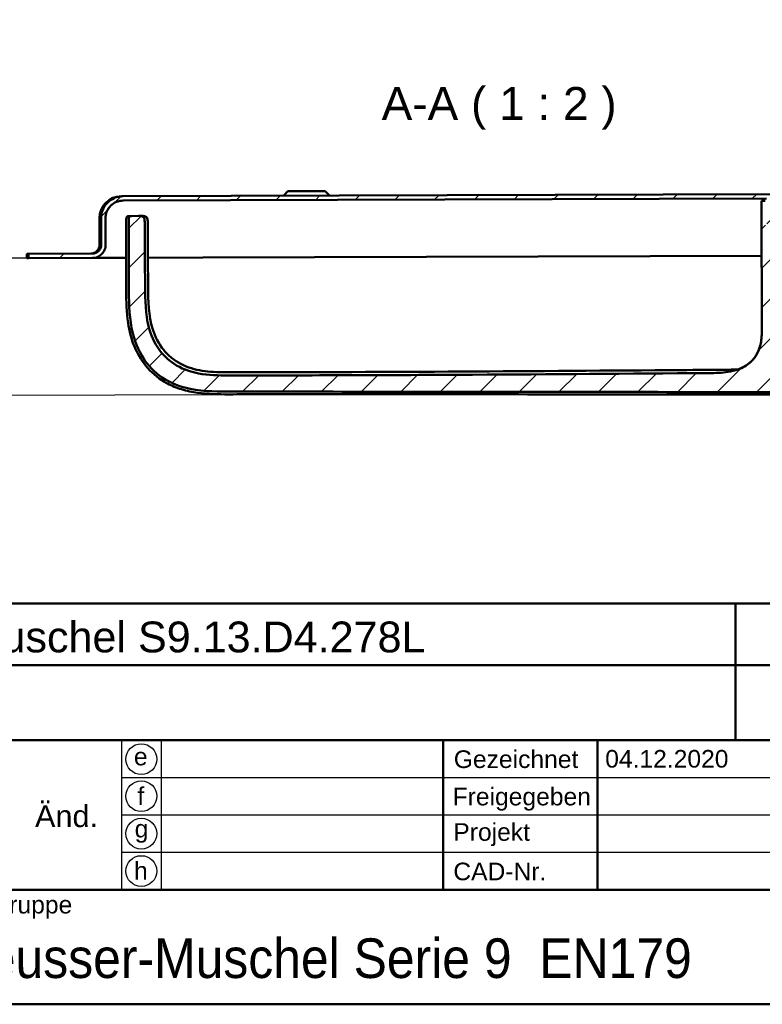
# Model space of a CAD drawing. Header units: millimetres. Extents: x 20 to 833, y 20 to 574.
# Tile 11 of 23: x 540 to 708, y 20 to 244. Entities that reach past the tile are written whole.
import ezdxf
from ezdxf.enums import TextEntityAlignment as Align

# ---------------------------------------------------------------- set-up
doc = ezdxf.new("R2010")
doc.units = ezdxf.units.MM
doc.header["$LTSCALE"] = 2
for name, color, linetype, lineweight in [('Bemaßungen(DIN)', 7, 'Continuous', 25), ('Sichtbare Kanten(DIN)', 7, 'Continuous', 50), ('Skizziergeometrie(DIN)', 7, 'Continuous', 50), ('Skizzierlinie(DIN)', 7, 'Continuous', 25), ('Symbole(DIN)', 7, 'Continuous', 25)]:
    doc.layers.add(name, color=color, linetype=linetype, lineweight=lineweight)
doc.layers.add('Schraffur', color=179, linetype='Continuous', lineweight=9, true_color=0x1e1e47)
doc.styles.add('Aktuell-DIN', font='arial.ttf')
doc.styles.add('Aktuell-DINGroßer Text', font='arial.ttf')
doc.styles.add('STANDARD-DIN~0', font='arial.ttf')
doc.styles.add('Textstil10', font='arial.ttf')
doc.styles.add('Textstil41', font='arial.ttf', dxfattribs={"width": 0.8})
doc.styles.add('Textstil83', font='arial.ttf', dxfattribs={"width": 0.8})
doc.dimstyles.new('CAD-LAN', dxfattribs={"dimscale": 2, "dimtxt": 3.5, "dimasz": 2.5, "dimexe": 3.175, "dimexo": 0, "dimgap": 0.8, "dimtad": 1, "dimrnd": 1e-08, "dimtxsty": 'STANDARD-DIN~0', "dimcen": 0.09, "dimdle": 10, "dimclrd": 250, "dimclre": 250, "dimclrt": 250, "dimadec": 0, "dimazin": 2, "dimtfac": 1, "dimtmove": 0, "dimatfit": 3, "dimfxl": 1, "dimtolj": 1, "dimtzin": 0, "dimlwd": 25, "dimlwe": 25, "dimarcsym": 0})

# ---------------------------------------------------------------- blocks, each defined once
blk = doc.blocks.new('Ränder Standardrahmen')
at = {"layer": 'Skizziergeometrie(DIN)', "flags": 128}
blk.add_lwpolyline([(10, 10), (10, 287), (410, 287), (410, 10), (10, 10)], dxfattribs=at)
blk = doc.blocks.new('Schriftfelder Heusser')
at = {"layer": 'Skizziergeometrie(DIN)'}
for p, q in [((101, 236.92), (291, 236.92)), ((232, 229.92), (232, 236.92)), ((101, 229.92), (291, 229.92)), ((232, 229.92), (232, 221.42)), ((101, 221.42), (291, 221.42)), ((198.85, 221.42), (198.85, 204.42)), ((216.35, 221.42), (216.35, 204.42)), ((101, 204.42), (291, 204.42)), ((291, 191.42), (101, 191.42))]:
    blk.add_line(p, q, dxfattribs=at)
at = {"layer": 'Skizzierlinie(DIN)'}
for p, q in [((162.35, 221.42), (162.35, 204.42)), ((166.85, 221.42), (166.85, 204.42)), ((162.35, 217.17), (278, 217.17)), ((162.35, 212.92), (278, 212.92)), ((162.35, 208.67), (278, 208.67))]:
    blk.add_line(p, q, dxfattribs=at)
for centre in [(164.6, 219.25), (164.6, 215.04), (164.6, 210.79), (164.6, 206.54)]:
    blk.add_circle(centre, 1.75, dxfattribs=at)
at = {"layer": 'Symbole(DIN)', "color": 179, "true_color": 0x262659, "char_height": 2, "style": 'Aktuell-DIN'}
for s, insert, attachment_point in [('\\fArial|b0|i0;Gezeichnet', (200.05, 219.23), 4), ('\\fArial|b0|i0;e', (164.54, 219.53), 5), ('\\fArial|b0|i0;f', (164.55, 215.06), 5), ('\\fArial|b0|i0;Freigegeben', (199.92, 216), 1), ('\\fArial|b0|i0;g', (164.63, 211.05), 5), ('\\fArial|b0|i0;Projekt', (200, 211.98), 1), ('\\fArial|b0|i0;h', (164.55, 206.57), 5), ('\\fArial|b0|i0;CAD-Nr.', (200, 207.5), 1), ('\\fArial|b0|i0;\\H2.0000;Baugruppe', (143.1, 203.73), 1)]:
    blk.add_mtext(s, dxfattribs=dict(at, insert=insert, attachment_point=attachment_point))
at = {"layer": 'Symbole(DIN)', "color": 179, "true_color": 0x262659, "insert": (156.12, 212.76), "char_height": 2.489, "width": 12.3494, "attachment_point": 5, "style": 'Aktuell-DIN'}
blk.add_mtext('Änd.', dxfattribs=at)
at = {"layer": 'Symbole(DIN)', "color": 7, "insert": (143.1, 196.62), "char_height": 4.5, "width": 90.18, "attachment_point": 4, "style": 'Aktuell-DIN'}
blk.add_mtext('\\fArial|b0|i0;\\W0.90;\\H4.5000;Heusser-Muschel Serie 9  EN179', dxfattribs=at)
at = {"layer": 'Symbole(DIN)', "color": 179, "true_color": 0x262659, "style": 'Textstil10'}
blk.add_attdef('ERSTELLUNGSDATUM_001', (217.23, 218.29), '', height=2, dxfattribs=at)
at = {"layer": 'Symbole(DIN)', "color": 179, "true_color": 0x262659}
for tag, height, style, p in [('AUTOR', 2.49, 'Aktuell-DIN', (240.03, 219.26)), ('KONTROLLDATUM', 2, 'Textstil10', (217.42, 215.04)), ('KONTROLLIERT_VON', 2, 'Textstil10', (239.98, 215.05))]:
    blk.add_attdef(tag, text='', height=height, dxfattribs=dict(at, style=style)).set_placement(p, align=Align.MIDDLE_LEFT)
at = {"layer": 'Symbole(DIN)', "color": 7, "style": 'Textstil83', "width": 0.8}
blk.add_attdef('Anfänglicher_Ansichtsmaßstab_001', (281.57, 213.34), '', height=2.3, dxfattribs=at)
at = {"layer": 'Symbole(DIN)', "color": 179, "true_color": 0x262659, "style": 'Textstil10'}
blk.add_attdef('PROJEKT', text='', height=2, dxfattribs=at).set_placement((217.77, 209.72), align=Align.BOTTOM_LEFT)
at = {"layer": 'Symbole(DIN)', "color": 7, "style": 'Textstil41', "width": 0.8}
blk.add_attdef('STATUS', text='', height=5, dxfattribs=at).set_placement((284.53, 195.86), align=Align.MIDDLE_CENTER)
blk = doc.blocks.new('*D27')
at = {"layer": 'Bemaßungen(DIN)', "color": 250, "linetype": 'Continuous', "lineweight": 25, "true_color": 0x3f3f3f, "transparency": 16777216}
for p, q in [((541.61, 189.41), (389.02, 188.91)), ((395.46, 162.77), (395.39, 183.93)), ((587.82, 158.39), (389.12, 157.75))]:
    blk.add_line(p, q, dxfattribs=at)
at = {"layer": 'Bemaßungen(DIN)', "color": 250, "linetype": 'Continuous', "true_color": 0x3f3f3f, "transparency": 16777216}
for points in [[(396.22, 183.93), (394.56, 183.93), (395.37, 188.93)], [(396.29, 162.77), (394.62, 162.77), (395.47, 157.77)]]:
    blk.add_solid(points, dxfattribs=at)
at = {"layer": 'Defpoints', "color": 0, "linetype": 'Continuous', "transparency": 16777216}
for p in [(395.37, 188.93), (541.61, 189.41), (587.82, 158.39)]:
    blk.add_point(p, dxfattribs=at)
at = {"layer": 'Bemaßungen(DIN)', "color": 250, "linetype": 'Continuous', "lineweight": 25, "true_color": 0x3f3f3f, "transparency": 16777216, "insert": (404.16, 177.91), "char_height": 7, "attachment_point": 1, "rotation": 270.1863, "style": 'STANDARD-DIN~0'}
blk.add_mtext('\\A1;31', dxfattribs=at)

msp = doc.modelspace()

# ---------------------------------------------------------------- hatches: boundary and pattern name
at = {"layer": 'Schraffur'}
h = msp.add_hatch(dxfattribs=at)
h.set_pattern_fill('ANSI31', color=256, scale=50.8, style=0)
h.set_pattern_definition([(45, (0, 0), (-4.49013, 4.49013), [])])
edge = h.paths.add_edge_path()
edge.add_line((556.109, 190.453), (541.609, 190.405))
edge.add_line((541.609, 190.405), (541.612, 189.405))
edge.add_line((541.612, 189.405), (556.112, 189.453))
edge.add_spline(control_points=[(556.112, 189.453), (556.321, 189.453), (556.528, 189.475), (556.93, 189.561), (557.123, 189.623), (557.67, 189.864), (557.996, 190.093), (558.534, 190.655), (558.745, 190.98), (559.032, 191.695), (559.104, 192.075), (559.102, 192.462)], knot_values=[-0.4735843, -0.4735843, -0.4735843, -0.4735843, -0.4108835, -0.4108835, -0.3500807, -0.3500807, -0.2314318, -0.2314318, -0.1160751, -0.1160751, 0, 0, 0, 0], degree=3, periodic=0)
edge.add_line((559.102, 192.462), (559.083, 198.462))
edge.add_spline(control_points=[(559.083, 198.462), (559.082, 198.74), (559.109, 199.017), (559.22, 199.554), (559.302, 199.812), (559.617, 200.542), (559.92, 200.98), (560.664, 201.702), (561.097, 201.986), (562.047, 202.374), (562.554, 202.474), (563.07, 202.475)], knot_values=[-0.6314459, -0.6314459, -0.6314459, -0.6314459, -0.5478467, -0.5478467, -0.466778, -0.466778, -0.3085796, -0.3085796, -0.1547692, -0.1547692, 0, 0, 0, 0], degree=3, periodic=0)
edge.add_line((563.07, 202.475), (709.083, 202.95))
edge.add_line((709.083, 202.95), (709.104, 196.55))
edge.add_line((709.104, 196.55), (709.305, 196.351))
edge.add_line((709.305, 196.351), (711.408, 196.358))
edge.add_line((711.408, 196.358), (711.507, 196.458))
edge.add_line((711.507, 196.458), (711.506, 196.958))
edge.add_line((711.506, 196.958), (711.806, 196.959))
edge.add_line((711.806, 196.959), (711.607, 196.758))
edge.add_line((711.607, 196.758), (711.609, 196.158))
edge.add_line((711.609, 196.158), (711.81, 195.959))
edge.add_line((711.81, 195.959), (709.106, 195.95))
edge.add_line((709.106, 195.95), (708.805, 196.249))
edge.add_line((708.805, 196.249), (708.784, 202.449))
edge.add_line((708.784, 202.449), (707.94, 202.446))
edge.add_line((707.94, 202.446), (707.949, 199.946))
edge.add_line((707.949, 199.946), (708.031, 174.527))
edge.add_spline(control_points=[(708.031, 174.527), (708.035, 173.399), (708.039, 172.279), (707.805, 170.176), (707.592, 169.206), (706.823, 167.428), (706.311, 166.665), (704.898, 165.267), (704.007, 164.714), (701.642, 163.747), (700.153, 163.516), (697.667, 163.333), (696.564, 163.325), (695.471, 163.317)], knot_values=[-1.9232316, -1.9232316, -1.9232316, -1.9232316, -1.6086169, -1.6086169, -1.3229899, -1.3229899, -1.0561709, -1.0561709, -0.7545997, -0.7545997, -0.3275797, -0.3275797, 0, 0, 0, 0], degree=3, periodic=0)
edge.add_spline(control_points=[(695.471, 163.317), (677.754, 163.181), (660.036, 163.05), (623.838, 162.85), (605.358, 162.785), (586.878, 162.79)], knot_values=[-10.8594711, -10.8594711, -10.8594711, -10.8594711, -5.544021, -5.544021, 0, 0, 0, 0], degree=3, periodic=0)
edge.add_spline(control_points=[(586.878, 162.79), (584.739, 162.791), (582.484, 162.793), (578.718, 163.519), (576.945, 164.038), (573.72, 165.948), (572.45, 167.076), (570.054, 170.239), (569.328, 172.15), (568.109, 176.768), (568.085, 179.92), (568.062, 183.029)], knot_values=[-2.9244549, -2.9244549, -2.9244549, -2.9244549, -2.2361051, -2.2361051, -1.7941334, -1.7941334, -1.4225278, -1.4225278, -0.9327964, -0.9327964, 0, 0, 0, 0], degree=3, periodic=0)
edge.add_spline(control_points=[(568.062, 183.029), (568.058, 183.612), (568.017, 189.09), (567.987, 193.534), (567.974, 195.636), (567.966, 197.577)], knot_values=[-1.4696994, -1.4696994, -1.4696994, -1.4696994, -0.5873678, -0.5873678, -0.005947, -0.005947, -0.005947, -0.005947], degree=3, periodic=0)
edge.add_spline(control_points=[(567.966, 197.577), (567.965, 197.831), (567.965, 198.092), (567.874, 198.423), (567.833, 198.52), (567.716, 198.689), (567.646, 198.757), (567.457, 198.879), (567.337, 198.92), (567.005, 198.988), (566.775, 198.987), (566.551, 198.987)], knot_values=[-0.2455483, -0.2455483, -0.2455483, -0.2455483, -0.1709737, -0.1709737, -0.1378331, -0.1378331, -0.1065433, -0.1065433, -0.0671468, -0.0671468, 0, 0, 0, 0], degree=3, periodic=0)
edge.add_line((566.551, 198.987), (564.961, 198.981))
edge.add_spline(control_points=[(564.961, 198.981), (564.856, 198.981), (564.747, 198.981), (564.615, 198.943), (564.577, 198.926), (564.512, 198.88), (564.486, 198.853), (564.439, 198.778), (564.423, 198.73), (564.397, 198.598), (564.397, 198.505), (564.397, 198.414)], knot_values=[-0.0997529, -0.0997529, -0.0997529, -0.0997529, -0.0687237, -0.0687237, -0.0556336, -0.0556336, -0.0432168, -0.0432168, -0.0273738, -0.0273738, -0.0000528, -0.0000528, -0.0000528, -0.0000528], degree=3, periodic=0)
edge.add_spline(control_points=[(564.397, 198.414), (564.404, 196.279), (564.406, 194.244), (564.406, 189.304), (564.402, 185.088), (564.399, 182.988)], knot_values=[-1.0713477, -1.0713477, -1.0713477, -1.0713477, -0.629927, -0.629927, 0, 0, 0, 0], degree=3, periodic=0)
edge.add_spline(control_points=[(564.399, 182.988), (564.396, 179.93), (564.392, 176.761), (565.373, 171.684), (566.036, 169.456), (568.315, 165.578), (569.621, 164.071), (573.234, 161.291), (575.339, 160.478), (580.311, 159.133), (583.636, 159.129), (586.805, 159.126)], knot_values=[-3.1186957, -3.1186957, -3.1186957, -3.1186957, -2.3277617, -2.3277617, -1.841947, -1.841947, -1.4493564, -1.4493564, -0.9509643, -0.9509643, -0.0000032, -0.0000032, -0.0000032, -0.0000032], degree=3, periodic=0)
edge.add_line((586.805, 159.126), (714.281, 158.993))
edge.add_spline(control_points=[(714.281, 158.993), (715.454, 158.992), (717.196, 158.99), (720.153, 159.08), (721.609, 159.169), (723.068, 159.341)], knot_values=[-0.885063, -0.885063, -0.885063, -0.885063, -0.4408392, -0.4408392, 0, 0, 0, 0], degree=3, periodic=0)
edge.add_spline(control_points=[(723.068, 159.341), (723.895, 159.438), (724.719, 159.562), (726.355, 159.873), (727.167, 160.06), (727.969, 160.286)], knot_values=[-0.4996961, -0.4996961, -0.4996961, -0.4996961, -0.2499062, -0.2499062, 0, 0, 0, 0], degree=3, periodic=0)
edge.add_spline(control_points=[(727.969, 160.286), (728.78, 160.514), (729.589, 160.783), (731.263, 161.402), (732.143, 161.765), (733.005, 162.148)], knot_values=[-0.5353857, -0.5353857, -0.5353857, -0.5353857, -0.282791, -0.282791, -0.0000003, -0.0000003, -0.0000003, -0.0000003], degree=3, periodic=0)
edge.add_spline(control_points=[(733.005, 162.148), (733.934, 162.561), (734.44, 162.815), (736.192, 163.727), (737.066, 164.188), (737.779, 164.474)], knot_values=[-0.5027541, -0.5027541, -0.5027541, -0.5027541, -0.2304474, -0.2304474, -0.0000131, -0.0000131, -0.0000131, -0.0000131], degree=3, periodic=0)
edge.add_spline(control_points=[(737.779, 164.474), (737.872, 164.511), (737.963, 164.545), (738.079, 164.621), (738.115, 164.652), (738.177, 164.733), (738.197, 164.779), (738.235, 164.923), (738.235, 165.027), (738.235, 165.131)], knot_values=[-0.093525, -0.093525, -0.093525, -0.093525, -0.0642688, -0.0642688, -0.0483677, -0.0483677, -0.0312526, -0.0312526, 0, 0, 0, 0], degree=3, periodic=0)
edge.add_line((738.235, 165.131), (738.17, 185.179))
edge.add_spline(control_points=[(738.17, 185.179), (737.589, 185.768), (737.183, 186.189)], knot_values=[0.0003788, 0.0003788, 0.0003788, 0.1416682, 0.1416682, 0.1416682], weights=[1.0000811, 1.0151592, 1], degree=2, periodic=0)
edge.add_line((737.183, 186.189), (727.675, 186.149))
edge.add_line((727.675, 186.149), (727.724, 170.81))
edge.add_line((727.724, 170.81), (718.624, 170.781))
edge.add_line((718.624, 170.781), (718.511, 205.781))
edge.add_line((718.511, 205.781), (715.587, 205.771))
edge.add_spline(control_points=[(715.587, 205.771), (715.345, 205.529), (715.087, 205.27)], knot_values=[0, 0, 0, 0.0708386, 0.0708386, 0.0708386], weights=[1, 1.0005245, 1], degree=2, periodic=0)
edge.add_line((715.087, 205.27), (715.089, 204.67))
edge.add_line((715.089, 204.67), (715.993, 204.672))
edge.add_line((715.993, 204.672), (715.995, 203.873))
edge.add_line((715.995, 203.873), (714.072, 203.866))
edge.add_line((714.072, 203.866), (714.075, 202.966))
edge.add_line((714.075, 202.966), (711.086, 202.957))
edge.add_line((711.086, 202.957), (711.088, 202.157))
edge.add_line((711.088, 202.157), (710.588, 202.155))
edge.add_line((710.588, 202.155), (710.577, 205.455))
edge.add_line((710.577, 205.455), (710.076, 205.453))
edge.add_line((710.076, 205.453), (710.081, 203.953))
edge.add_line((710.081, 203.953), (563.067, 203.475))
edge.add_spline(control_points=[(563.067, 203.475), (562.719, 203.474), (562.373, 203.437), (561.703, 203.294), (561.382, 203.191), (560.471, 202.79), (559.926, 202.408), (559.029, 201.472), (558.679, 200.929), (558.201, 199.738), (558.081, 199.104), (558.083, 198.459)], knot_values=[-0.7893072, -0.7893072, -0.7893072, -0.7893072, -0.6848059, -0.6848059, -0.5834678, -0.5834678, -0.3857197, -0.3857197, -0.1934585, -0.1934585, 0, 0, 0, 0], degree=3, periodic=0)
edge.add_line((558.083, 198.459), (558.102, 192.459))
edge.add_spline(control_points=[(558.102, 192.459), (558.103, 192.32), (558.089, 192.181), (558.034, 191.913), (557.993, 191.784), (557.835, 191.419), (557.684, 191.2), (557.311, 190.839), (557.095, 190.697), (556.62, 190.503), (556.367, 190.453), (556.109, 190.453)], knot_values=[-0.315723, -0.315723, -0.315723, -0.315723, -0.2739234, -0.2739234, -0.233389, -0.233389, -0.1542898, -0.1542898, -0.0773846, -0.0773846, -0.0000019, -0.0000019, -0.0000019, -0.0000019], degree=3, periodic=0)
h.paths.add_polyline_path([(713.794, 201.965), (713.594, 201.765), (713.61, 196.965), (713.359, 196.964), (713.559, 197.165), (713.544, 201.965), (713.342, 202.164), (714.094, 202.166), (714.092, 202.966), (715.095, 202.97), (715.099, 201.77), (714.897, 201.969)], flags=0)
h.paths.add_polyline_path([(714.917, 195.969), (715.117, 196.17), (715.117, 195.97)], flags=0)
edge = h.paths.add_edge_path()
edge.add_line((749.083, 199.08), (749.102, 193.08))
edge.add_spline(control_points=[(749.102, 193.08), (749.103, 192.871), (749.125, 192.664), (749.211, 192.262), (749.273, 192.069), (749.513, 191.523), (749.742, 191.196), (750.304, 190.658), (750.63, 190.447), (751.344, 190.161), (751.725, 190.089), (752.112, 190.09)], knot_values=[-0.4735844, -0.4735844, -0.4735844, -0.4735844, -0.410885, -0.410885, -0.3500835, -0.3500835, -0.2314347, -0.2314347, -0.1160769, -0.1160769, 0, 0, 0, 0], degree=3, periodic=0)
edge.add_line((752.112, 190.09), (755.612, 190.101))
edge.add_line((755.612, 190.101), (755.609, 191.071))
edge.add_line((755.609, 191.071), (754.609, 191.068))
edge.add_line((754.609, 191.068), (754.609, 191.098))
edge.add_line((754.609, 191.098), (752.109, 191.09))
edge.add_spline(control_points=[(752.109, 191.09), (751.97, 191.089), (751.831, 191.103), (751.563, 191.159), (751.434, 191.199), (751.069, 191.357), (750.85, 191.509), (750.489, 191.881), (750.347, 192.097), (750.153, 192.572), (750.103, 192.825), (750.102, 193.083)], knot_values=[-0.315715, -0.315715, -0.315715, -0.315715, -0.2739223, -0.2739223, -0.2333871, -0.2333871, -0.1542879, -0.1542879, -0.0773834, -0.0773834, 0, 0, 0, 0], degree=3, periodic=0)
edge.add_line((750.102, 193.083), (750.083, 199.083))
edge.add_spline(control_points=[(750.083, 199.083), (750.082, 199.431), (750.045, 199.777), (749.902, 200.447), (749.798, 200.768), (749.398, 201.679), (749.016, 202.224), (748.079, 203.12), (747.537, 203.471), (746.346, 203.949), (745.711, 204.069), (745.067, 204.067)], knot_values=[-0.7893074, -0.7893074, -0.7893074, -0.7893074, -0.6848084, -0.6848084, -0.5834725, -0.5834725, -0.3857245, -0.3857245, -0.1934614, -0.1934614, 0, 0, 0, 0], degree=3, periodic=0)
edge.add_line((745.067, 204.067), (736.048, 204.038))
edge.add_line((736.048, 204.038), (736.043, 205.538))
edge.add_line((736.043, 205.538), (735.542, 205.536))
edge.add_line((735.542, 205.536), (735.553, 202.236))
edge.add_line((735.553, 202.236), (735.052, 202.234))
edge.add_line((735.052, 202.234), (735.05, 203.034))
edge.add_line((735.05, 203.034), (735.028, 203.034))
edge.add_line((735.028, 203.034), (735.025, 203.934))
edge.add_line((735.025, 203.934), (731.319, 203.922))
edge.add_line((731.319, 203.922), (731.322, 203.022))
edge.add_line((731.322, 203.022), (732.044, 203.025))
edge.add_line((732.044, 203.025), (732.046, 202.225))
edge.add_line((732.046, 202.225), (732.798, 202.227))
edge.add_line((732.798, 202.227), (732.598, 202.026))
edge.add_line((732.598, 202.026), (732.614, 197.227))
edge.add_line((732.614, 197.227), (732.815, 197.027))
edge.add_line((732.815, 197.027), (732.564, 197.026))
edge.add_line((732.564, 197.026), (732.549, 201.826))
edge.add_line((732.549, 201.826), (732.348, 202.026))
edge.add_line((732.348, 202.026), (731.244, 202.022))
edge.add_line((731.244, 202.022), (731.044, 201.821))
edge.add_line((731.044, 201.821), (731.041, 203.021))
edge.add_line((731.041, 203.021), (730.137, 203.018))
edge.add_line((730.137, 203.018), (730.132, 204.718))
edge.add_line((730.132, 204.718), (731.035, 204.721))
edge.add_line((731.035, 204.721), (731.033, 205.321))
edge.add_spline(control_points=[(731.033, 205.321), (730.773, 205.579), (730.53, 205.82)], knot_values=[0, 0, 0, 0.0708386, 0.0708386, 0.0708386], weights=[1, 1.0005245, 1], degree=2, periodic=0)
edge.add_line((730.53, 205.82), (727.611, 205.81))
edge.add_line((727.611, 205.81), (727.659, 190.872))
edge.add_line((727.659, 190.872), (737.168, 190.893))
edge.add_spline(control_points=[(737.168, 190.893), (737.571, 191.317), (738.148, 191.91)], knot_values=[0, 0, 0, 0.1412894, 0.1412894, 0.1412894], weights=[1, 1.0151592, 1.0000811], degree=2, periodic=0)
edge.add_line((738.148, 191.91), (738.121, 200.044))
edge.add_line((738.121, 200.044), (738.113, 202.544))
edge.add_line((738.113, 202.544), (737.354, 202.542))
edge.add_line((737.354, 202.542), (737.374, 196.342))
edge.add_line((737.374, 196.342), (737.075, 196.041))
edge.add_line((737.075, 196.041), (734.371, 196.032))
edge.add_line((734.371, 196.032), (734.571, 196.233))
edge.add_line((734.571, 196.233), (734.569, 196.833))
edge.add_line((734.569, 196.833), (734.368, 197.032))
edge.add_line((734.368, 197.032), (734.668, 197.033))
edge.add_line((734.668, 197.033), (734.67, 196.533))
edge.add_line((734.67, 196.533), (734.771, 196.434))
edge.add_line((734.771, 196.434), (736.873, 196.44))
edge.add_line((736.873, 196.44), (737.073, 196.641))
edge.add_line((737.073, 196.641), (737.052, 203.041))
edge.add_line((737.052, 203.041), (745.07, 203.067))
edge.add_spline(control_points=[(745.07, 203.067), (745.348, 203.068), (745.625, 203.04), (746.162, 202.929), (746.419, 202.848), (747.15, 202.533), (747.587, 202.23), (748.31, 201.485), (748.593, 201.053), (748.982, 200.103), (749.081, 199.596), (749.083, 199.08)], knot_values=[-0.6314458, -0.6314458, -0.6314458, -0.6314458, -0.5478447, -0.5478447, -0.4667743, -0.4667743, -0.3085758, -0.3085758, -0.1547668, -0.1547668, 0, 0, 0, 0], degree=3, periodic=0)
h.paths.add_polyline_path([(731.063, 196.221), (731.264, 196.022), (731.063, 196.021)], flags=0)

# ---------------------------------------------------------------- linework, layer by layer
at = {"layer": 'Sichtbare Kanten(DIN)'}
for p, q in [((562.761, 203.474), (562.688, 203.474)), ((563.067, 203.475), (562.761, 203.474)), ((710.081, 203.953), (563.067, 203.475)), ((600.427, 204.597), (599.43, 203.593)), ((600.427, 204.597), (608.927, 204.624)), ((608.927, 204.624), (609.93, 203.628)), ((563.07, 202.475), (709.083, 202.95)), ((707.94, 202.446), (707.926, 202.446)), ((707.926, 202.446), (707.926, 202.446)), ((707.934, 199.946), (707.926, 202.446)), ((708.784, 202.449), (707.94, 202.446)), ((707.94, 202.446), (707.949, 199.946)), ((566.551, 198.987), (564.961, 198.981)), ((566.551, 198.987), (567.213, 198.989)), ((707.934, 199.946), (708.016, 174.53)), ((707.949, 199.946), (708.031, 174.527)), ((557.704, 198.458), (557.703, 198.458)), ((557.722, 192.458), (557.703, 198.458)), ((558.083, 198.459), (558.102, 192.459)), ((559.102, 192.462), (559.083, 198.462)), ((557.722, 192.458), (557.724, 192.458)), ((541.226, 190.374), (541.227, 190.374)), ((541.229, 189.404), (541.226, 190.374)), ((541.227, 190.404), (541.609, 190.405)), ((541.227, 190.404), (541.227, 190.374)), ((556.109, 190.453), (541.609, 190.405)), ((541.609, 190.405), (541.612, 189.405)), ((541.231, 189.404), (541.229, 189.404)), ((541.231, 189.404), (541.612, 189.405)), ((541.612, 189.405), (556.112, 189.453)), ((563.796, 189.477), (556.112, 189.453)), ((568.668, 189.493), (568.668, 189.493)), ((581.193, 189.534), (568.7, 189.493)), ((707.966, 189.946), (581.193, 189.534))]:
    msp.add_line(p, q, dxfattribs=at)
for points, degree in [([(557.704, 198.458), (557.695, 201.219), (559.927, 203.465), (562.688, 203.474)], 3), ([(564.485, 198.98), (564.482, 198.98), (564.479, 198.98), (564.476, 198.98)], 3), ([(564.742, 198.981), (564.738, 198.982), (564.734, 198.982), (564.729, 198.982), (564.725, 198.982), (564.721, 198.982)], 5), ([(564.907, 198.981), (564.905, 198.981), (564.903, 198.981), (564.901, 198.981), (564.899, 198.981), (564.897, 198.981)], 5), ([(567.213, 198.989), (567.224, 198.989), (567.234, 198.989), (567.244, 198.989), (567.254, 198.989), (567.264, 198.989)], 5), ([(568.653, 197.575), (568.672, 192.727), (568.713, 187.879), (568.749, 183.032)], 3), ([(555.731, 190.451), (556.835, 190.455), (557.728, 191.353), (557.724, 192.458)], 3)]:
    msp.add_open_spline(points, degree=degree, dxfattribs=at)
for points, degree, knots in [([(563.067, 203.475), (562.719, 203.474), (562.373, 203.437), (561.703, 203.294), (561.382, 203.191), (560.471, 202.79), (559.926, 202.408), (559.029, 201.472), (558.679, 200.929), (558.201, 199.738), (558.081, 199.104), (558.083, 198.459)], 3, [-0.78930722, -0.78930722, -0.78930722, -0.78930722, -0.68480586, -0.68480586, -0.58346783, -0.58346783, -0.38571969, -0.38571969, -0.19345854, -0.19345854, 0, 0, 0, 0]), ([(559.083, 198.462), (559.082, 198.74), (559.109, 199.017), (559.22, 199.554), (559.302, 199.812), (559.617, 200.542), (559.92, 200.98), (560.664, 201.702), (561.097, 201.986), (562.047, 202.374), (562.554, 202.474), (563.07, 202.475)], 3, [-0.63144593, -0.63144593, -0.63144593, -0.63144593, -0.54784672, -0.54784672, -0.46677803, -0.46677803, -0.30857962, -0.30857962, -0.15476916, -0.15476916, 0, 0, 0, 0]), ([(723.016, 158.78), (718.663, 158.268), (714.255, 158.432), (702.537, 158.445), (695.201, 158.452), (665.856, 158.483), (643.848, 158.505), (612.334, 158.538), (602.828, 158.549), (588.568, 158.562), (583.756, 158.221), (577.845, 159.208), (576.633, 159.507), (574.419, 160.299), (573.399, 160.773), (570.853, 162.292), (569.41, 163.538), (567.167, 166.285), (566.296, 167.781), (564.937, 171.06), (564.477, 172.885), (563.843, 177.112), (563.793, 179.547), (563.786, 184.803), (563.795, 187.639), (563.797, 191.892), (563.796, 193.31), (563.795, 195.436), (563.795, 196.145), (563.791, 197.208), (563.788, 197.564), (563.792, 198.011), (563.793, 198.105), (563.799, 198.304), (563.805, 198.412), (563.828, 198.554), (563.838, 198.599), (563.875, 198.72), (563.91, 198.785), (563.999, 198.881), (564.051, 198.916), (564.159, 198.955), (564.206, 198.965), (564.289, 198.975), (564.322, 198.978), (564.375, 198.98), (564.394, 198.98), (564.434, 198.981), (564.455, 198.981), (564.476, 198.981)], 3, [0, 0, 0, 0, 1.3147739, 1.3147739, 3.5156063, 3.5156063, 10.1181034, 10.1181034, 12.9698393, 12.9698393, 14.3961615, 14.3961615, 14.7676533, 14.7676533, 15.1018129, 15.1018129, 15.6570445, 15.6570445, 16.1656707, 16.1656707, 16.721785, 16.721785, 17.4479637, 17.4479637, 18.2985784, 18.2985784, 18.723946, 18.723946, 18.9365756, 18.9365756, 19.042927, 19.042927, 19.071042, 19.071042, 19.1041444, 19.1041444, 19.120617, 19.120617, 19.1539755, 19.1539755, 19.184365, 19.184365, 19.2028661, 19.2028661, 19.2135734, 19.2135734, 19.2194564, 19.2194564, 19.2256215, 19.2256215, 19.2256215, 19.2256215]), ([(564.362, 198.971), (564.362, 198.971), (564.362, 198.971), (564.365, 198.971), (564.376, 198.972), (564.409, 198.976), (564.424, 198.977), (564.458, 198.979), (564.476, 198.98), (564.512, 198.982), (564.527, 198.982), (564.554, 198.983), (564.563, 198.983), (564.58, 198.983), (564.587, 198.983), (564.596, 198.983), (564.599, 198.983), (564.604, 198.983), (564.606, 198.983), (564.608, 198.983), (564.609, 198.983), (564.609, 198.983), (564.609, 198.983), (564.609, 198.983)], 3, [0.040345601, 0.040345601, 0.040345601, 0.040345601, 0.04269943, 0.04269943, 0.063068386, 0.063068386, 0.07454361, 0.07454361, 0.084121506, 0.084121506, 0.090003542, 0.090003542, 0.093090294, 0.093090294, 0.095112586, 0.095112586, 0.095972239, 0.095972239, 0.096616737, 0.096616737, 0.096677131, 0.096677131, 0.096690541, 0.096690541, 0.096690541, 0.096690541]), ([(564.961, 198.981), (564.856, 198.981), (564.747, 198.981), (564.615, 198.943), (564.577, 198.926), (564.512, 198.88), (564.486, 198.853), (564.439, 198.778), (564.423, 198.73), (564.397, 198.598), (564.397, 198.505), (564.397, 198.414)], 3, [-0.099752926, -0.099752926, -0.099752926, -0.099752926, -0.068723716, -0.068723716, -0.055633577, -0.055633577, -0.043216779, -0.043216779, -0.027373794, -0.027373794, -0.000052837, -0.000052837, -0.000052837, -0.000052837]), ([(564.513, 198.975), (564.513, 198.975), (564.514, 198.975), (564.521, 198.975), (564.53, 198.976), (564.559, 198.978), (564.579, 198.98), (564.622, 198.981), (564.639, 198.982), (564.672, 198.982), (564.684, 198.982), (564.704, 198.982), (564.713, 198.982), (564.721, 198.982)], 3, [0.042263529, 0.042263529, 0.042263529, 0.042263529, 0.050284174, 0.050284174, 0.06670231, 0.06670231, 0.08242794, 0.08242794, 0.090356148, 0.090356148, 0.094310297, 0.094310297, 0.096758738, 0.096758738, 0.096758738, 0.096758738]), ([(564.618, 198.976), (564.618, 198.976), (564.62, 198.976), (564.633, 198.977), (564.643, 198.978), (564.672, 198.979), (564.69, 198.98), (564.723, 198.981), (564.731, 198.981), (564.748, 198.981), (564.757, 198.981), (564.772, 198.981), (564.778, 198.982), (564.788, 198.982), (564.792, 198.982), (564.797, 198.982), (564.799, 198.982), (564.801, 198.982), (564.801, 198.982), (564.801, 198.982), (564.801, 198.982), (564.801, 198.982)], 3, [0.04235042, 0.04235042, 0.04235042, 0.04235042, 0.055490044, 0.055490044, 0.070629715, 0.070629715, 0.084516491, 0.084516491, 0.088400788, 0.088400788, 0.091882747, 0.091882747, 0.093730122, 0.093730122, 0.094891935, 0.094891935, 0.095382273, 0.095382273, 0.095428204, 0.095428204, 0.095448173, 0.095448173, 0.095448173, 0.095448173]), ([(564.71, 198.978), (564.71, 198.978), (564.717, 198.979), (564.746, 198.98), (564.763, 198.98), (564.799, 198.981), (564.808, 198.981), (564.823, 198.981), (564.826, 198.981), (564.834, 198.981), (564.837, 198.981), (564.844, 198.981), (564.847, 198.981), (564.852, 198.981), (564.854, 198.981), (564.856, 198.981), (564.856, 198.981), (564.856, 198.981)], 3, [0.040196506, 0.040196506, 0.040196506, 0.040196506, 0.063695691, 0.063695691, 0.081500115, 0.081500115, 0.086454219, 0.086454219, 0.087860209, 0.087860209, 0.08916634, 0.08916634, 0.090012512, 0.090012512, 0.090650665, 0.090650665, 0.090686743, 0.090686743, 0.090686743, 0.090686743]), ([(564.782, 198.98), (564.782, 198.98), (564.785, 198.98), (564.799, 198.98), (564.809, 198.98), (564.831, 198.981), (564.838, 198.981), (564.852, 198.981), (564.858, 198.981), (564.87, 198.981), (564.875, 198.981), (564.883, 198.981), (564.886, 198.981), (564.892, 198.981), (564.894, 198.981), (564.897, 198.981)], 3, [0.039924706, 0.039924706, 0.039924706, 0.039924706, 0.056953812, 0.056953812, 0.075049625, 0.075049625, 0.081810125, 0.081810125, 0.086162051, 0.086162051, 0.08835906, 0.08835906, 0.089460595, 0.089460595, 0.090144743, 0.090144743, 0.090144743, 0.090144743]), ([(564.815, 198.981), (564.811, 198.981), (564.805, 198.982), (564.8, 198.982), (564.794, 198.981), (564.788, 198.981), (564.787, 198.981)], 5, [0.902813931, 0.902813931, 0.902813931, 0.902813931, 0.902813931, 0.902813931, 0.956845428, 0.978189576, 0.978189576, 0.978189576, 0.978189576, 0.978189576, 0.978189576]), ([(564.836, 198.98), (564.836, 198.98), (564.837, 198.98), (564.846, 198.981), (564.857, 198.981), (564.89, 198.981), (564.895, 198.981), (564.906, 198.981), (564.91, 198.981), (564.915, 198.981), (564.917, 198.981), (564.919, 198.981), (564.92, 198.981), (564.923, 198.981), (564.924, 198.981), (564.925, 198.981), (564.925, 198.981), (564.926, 198.981), (564.926, 198.981), (564.926, 198.981), (564.926, 198.981), (564.926, 198.981), (564.926, 198.981), (564.926, 198.981)], 3, [0.040513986, 0.040513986, 0.040513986, 0.040513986, 0.053132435, 0.053132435, 0.081839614, 0.081839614, 0.086632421, 0.086632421, 0.088481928, 0.088481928, 0.088952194, 0.088952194, 0.089367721, 0.089367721, 0.089647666, 0.089647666, 0.089757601, 0.089757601, 0.089798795, 0.089798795, 0.08981424, 0.08981424, 0.089825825, 0.089825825, 0.089825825, 0.089825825]), ([(564.872, 198.981), (564.872, 198.981), (564.872, 198.981), (564.874, 198.981), (564.881, 198.981), (564.899, 198.981), (564.905, 198.981), (564.916, 198.981), (564.919, 198.981), (564.925, 198.981), (564.928, 198.981), (564.934, 198.981), (564.936, 198.981), (564.94, 198.981), (564.941, 198.981), (564.944, 198.981), (564.945, 198.981), (564.946, 198.981)], 3, [0.040517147, 0.040517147, 0.040517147, 0.040517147, 0.045035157, 0.045035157, 0.07075061, 0.07075061, 0.079820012, 0.079820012, 0.082981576, 0.082981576, 0.08498234, 0.08498234, 0.085992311, 0.085992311, 0.086498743, 0.086498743, 0.08681339, 0.08681339, 0.08681339, 0.08681339]), ([(564.961, 198.981), (564.96, 198.981), (564.959, 198.981), (564.957, 198.981), (564.954, 198.981), (564.95, 198.981), (564.947, 198.981), (564.946, 198.981)], 5, [0, 0, 0, 0, 0, 0, 0.08692391, 0.17391606, 0.24548359, 0.24548359, 0.24548359, 0.24548359, 0.24548359, 0.24548359]), ([(567.966, 197.577), (567.965, 197.831), (567.965, 198.092), (567.874, 198.423), (567.833, 198.52), (567.716, 198.689), (567.646, 198.757), (567.457, 198.879), (567.337, 198.92), (567.005, 198.988), (566.775, 198.987), (566.551, 198.987)], 3, [-0.24554835, -0.24554835, -0.24554835, -0.24554835, -0.17097373, -0.17097373, -0.13783306, -0.13783306, -0.10654326, -0.10654326, -0.06714677, -0.06714677, -0.00000005, -0.00000005, -0.00000005, -0.00000005]), ([(567.236, 198.989), (567.236, 198.989), (567.236, 198.989), (567.236, 198.989), (567.236, 198.989), (567.236, 198.989), (567.236, 198.989), (567.236, 198.989), (567.236, 198.989), (567.237, 198.989), (567.237, 198.989), (567.238, 198.989), (567.238, 198.989), (567.239, 198.989), (567.239, 198.989), (567.239, 198.989), (567.239, 198.989), (567.239, 198.989), (567.239, 198.989), (567.239, 198.989), (567.239, 198.989), (567.239, 198.989), (567.239, 198.989), (567.24, 198.989), (567.24, 198.989), (567.24, 198.989), (567.24, 198.989), (567.24, 198.989), (567.241, 198.989), (567.243, 198.989), (567.245, 198.989), (567.251, 198.989), (567.255, 198.989), (567.265, 198.989), (567.268, 198.989), (567.279, 198.989), (567.287, 198.989), (567.311, 198.989), (567.328, 198.989), (567.477, 198.989), (567.611, 198.987), (567.877, 198.96), (568.012, 198.934), (568.198, 198.856), (568.257, 198.823), (568.363, 198.741), (568.411, 198.692), (568.49, 198.585), (568.522, 198.525), (568.597, 198.339), (568.622, 198.205), (568.653, 197.907), (568.653, 197.741), (568.653, 197.575)], 3, [0, 0, 0, 0, 0.00001942, 0.00001942, 0.00005827, 0.00005827, 0.00013596, 0.00013596, 0.00137907, 0.00137907, 0.00263489, 0.00263489, 0.0027936, 0.0027936, 0.00283297, 0.00283297, 0.00285257, 0.00285257, 0.00287228, 0.00287228, 0.00289194, 0.00289194, 0.00291148, 0.00291148, 0.00293096, 0.00293096, 0.00296993, 0.00296993, 0.0031259, 0.0031259, 0.00436901, 0.00436901, 0.00690805, 0.00690805, 0.00815814, 0.00815814, 0.01066155, 0.01066155, 0.01564382, 0.01564382, 0.05550528, 0.05550528, 0.09587239, 0.09587239, 0.11593546, 0.11593546, 0.13603, 0.13603, 0.15605687, 0.15605687, 0.1961306, 0.1961306, 0.24587887, 0.24587887, 0.24587887, 0.24587887]), ([(564.397, 198.414), (564.404, 196.279), (564.406, 194.244), (564.406, 189.304), (564.402, 185.088), (564.399, 182.988)], 3, [-1.0713477, -1.0713477, -1.0713477, -1.0713477, -0.629927, -0.629927, 0, 0, 0, 0]), ([(568.062, 183.029), (568.058, 183.612), (568.017, 189.09), (567.987, 193.534), (567.974, 195.636), (567.966, 197.577)], 3, [-1.4696994, -1.4696994, -1.4696994, -1.4696994, -0.5873678, -0.5873678, -0.005947, -0.005947, -0.005947, -0.005947]), ([(558.102, 192.459), (558.103, 192.32), (558.089, 192.181), (558.034, 191.913), (557.993, 191.784), (557.835, 191.419), (557.684, 191.2), (557.311, 190.839), (557.095, 190.697), (556.62, 190.503), (556.367, 190.453), (556.109, 190.453)], 3, [-0.31572297, -0.31572297, -0.31572297, -0.31572297, -0.27392336, -0.27392336, -0.23338901, -0.23338901, -0.15428981, -0.15428981, -0.07738458, -0.07738458, -0.00000193, -0.00000193, -0.00000193, -0.00000193]), ([(556.112, 189.453), (556.321, 189.453), (556.528, 189.475), (556.93, 189.561), (557.123, 189.623), (557.67, 189.864), (557.996, 190.093), (558.534, 190.655), (558.745, 190.98), (559.032, 191.695), (559.104, 192.075), (559.102, 192.462)], 3, [-0.47358433, -0.47358433, -0.47358433, -0.47358433, -0.41088352, -0.41088352, -0.3500807, -0.3500807, -0.23143182, -0.23143182, -0.11607512, -0.11607512, 0, 0, 0, 0]), ([(564.399, 182.988), (564.396, 179.93), (564.392, 176.761), (565.373, 171.684), (566.036, 169.456), (568.315, 165.578), (569.621, 164.071), (573.234, 161.291), (575.339, 160.478), (580.311, 159.133), (583.636, 159.129), (586.805, 159.126)], 3, [-3.1186957, -3.1186957, -3.1186957, -3.1186957, -2.3277617, -2.3277617, -1.841947, -1.841947, -1.4493564, -1.4493564, -0.9509643, -0.9509643, -0.0000032, -0.0000032, -0.0000032, -0.0000032]), ([(586.878, 162.79), (584.739, 162.791), (582.484, 162.793), (578.718, 163.519), (576.945, 164.038), (573.72, 165.948), (572.45, 167.076), (570.054, 170.239), (569.328, 172.15), (568.109, 176.768), (568.085, 179.92), (568.062, 183.029)], 3, [-2.9244549, -2.9244549, -2.9244549, -2.9244549, -2.2361051, -2.2361051, -1.7941334, -1.7941334, -1.4225278, -1.4225278, -0.9327964, -0.9327964, 0, 0, 0, 0]), ([(568.749, 183.031), (568.773, 179.741), (568.81, 176.352), (570.34, 171.542), (571.168, 169.921), (572.812, 167.914), (573.411, 167.317), (575.38, 165.716), (576.946, 164.913), (580.174, 163.904), (581.868, 163.671), (584.642, 163.523), (585.738, 163.521), (586.834, 163.521)], 3, [0, 0, 0, 0, 0.9871968, 0.9871968, 1.5142933, 1.5142933, 1.765565, 1.765565, 2.2753699, 2.2753699, 2.7802395, 2.7802395, 3.1088102, 3.1088102, 3.1088102, 3.1088102]), ([(708.031, 174.527), (708.035, 173.399), (708.039, 172.279), (707.805, 170.176), (707.592, 169.206), (706.823, 167.428), (706.311, 166.665), (704.898, 165.267), (704.007, 164.714), (701.642, 163.747), (700.153, 163.516), (697.667, 163.333), (696.564, 163.325), (695.472, 163.317)], 3, [-1.9232316, -1.9232316, -1.9232316, -1.9232316, -1.6086169, -1.6086169, -1.3229899, -1.3229899, -1.0561709, -1.0561709, -0.7545997, -0.7545997, -0.3275797, -0.3275797, 0, 0, 0, 0]), ([(701.693, 163.875), (701.693, 163.875), (701.701, 163.877), (701.757, 163.891), (701.826, 163.907), (702.073, 163.979), (702.156, 164.003), (702.351, 164.066), (702.419, 164.088), (702.573, 164.141), (702.66, 164.172), (702.86, 164.247), (702.976, 164.293), (703.314, 164.434), (703.537, 164.538), (704.246, 164.905), (704.718, 165.21), (705.768, 166.075), (706.311, 166.703), (707.112, 168.039), (707.398, 168.75), (707.812, 170.304), (707.921, 171.162), (708.022, 172.853), (708.019, 173.692), (708.016, 174.53)], 3, [0.8597743, 0.8597743, 0.8597743, 0.8597743, 0.9397435, 0.9397435, 1.1379935, 1.1379935, 1.2072014, 1.2072014, 1.2357222, 1.2357222, 1.2658385, 1.2658385, 1.3037988, 1.3037988, 1.3775309, 1.3775309, 1.5440475, 1.5440475, 1.7858724, 1.7858724, 2.0114169, 2.0114169, 2.2683002, 2.2683002, 2.5196348, 2.5196348, 2.5196348, 2.5196348]), ([(586.834, 163.521), (620.167, 163.513), (653.5, 163.734), (690.493, 164.011), (694.152, 164.039), (697.812, 164.067)], 3, [0, 0, 0, 0, 10.0001203, 10.0001203, 11.0980219, 11.0980219, 11.0980219, 11.0980219]), ([(695.471, 163.317), (677.754, 163.181), (660.036, 163.05), (623.838, 162.85), (605.358, 162.785), (586.878, 162.79)], 3, [-10.8594711, -10.8594711, -10.8594711, -10.8594711, -5.544021, -5.544021, 0, 0, 0, 0]), ([(697.812, 164.067), (698.881, 164.075), (699.951, 164.078), (701.543, 164.111), (702.077, 164.127), (702.605, 164.153)], 3, [0, 0, 0, 0, 0.32065969, 0.32065969, 0.47896254, 0.47896254, 0.47896254, 0.47896254]), ([(586.805, 159.126), (608.063, 159.104), (629.321, 159.082), (671.813, 159.038), (693.047, 159.016), (714.281, 158.993)], 3, [-12.7475306, -12.7475306, -12.7475306, -12.7475306, -6.370134, -6.370134, 0, 0, 0, 0])]:
    msp.add_open_spline(points, degree=degree, knots=knots, dxfattribs=at)

# ---------------------------------------------------------------- block references
at = {"xscale": 2, "yscale": 2, "zscale": 2}
msp.add_blockref('Ränder Standardrahmen', (0, 0), dxfattribs=at)
ref = msp.add_blockref('Schriftfelder Heusser', (238, -362.833), dxfattribs=dict(xscale=2, yscale=2, zscale=2))
ref.add_attrib('ERSTELLUNGSDATUM_001', '04.12.2020', (672.46, 73.748), dxfattribs={"layer": 'Symbole(DIN)', "color": 179, "true_color": 0x262659, "height": 4, "style": 'Textstil10'})

# ---------------------------------------------------------------- texts
at = {"layer": 'Symbole(DIN)', "color": 7, "insert": (621.73, 218.553), "char_height": 7.4676, "attachment_point": 7, "style": 'Aktuell-DINGroßer Text'}
msp.add_mtext('A-A ( 1 : 2 )', dxfattribs=at)
at = {"layer": 'Symbole(DIN)', "color": 7, "insert": (487.659, 106.906), "char_height": 7, "width": 144.02821, "attachment_point": 1, "style": 'Aktuell-DIN'}
msp.add_mtext('{\\fArial|b0|i0;\\H7.0000;Heusser-Muschel S9.13.D4.278L}', dxfattribs=at)

# ---------------------------------------------------------------- dimensions: what is measured, and where the dimension line sits
at = {"layer": 'Bemaßungen(DIN)', "color": 250, "linetype": 'Continuous', "lineweight": 25, "true_color": 0x3f3f3f}
dim = msp.add_linear_dim(base=(395.373, 188.93), p1=(587.823, 158.395), p2=(541.612, 189.405), angle=90.18632, dimstyle='CAD-LAN', override={"dimgap": 0.8, "dimdec": 0, "dimtol": 0, "dimlim": 0, "dimtp": 0, "dimtm": 0, "dimtdec": 2, "dimtofl": 0, "dimatfit": 1}, dxfattribs=at)
dim.commit()
dim.dimension.update_dxf_attribs({"geometry": '*D27', "text_midpoint": (395.423, 173.547), "dimtype": 160})

doc.saveas('drawing.dxf')
